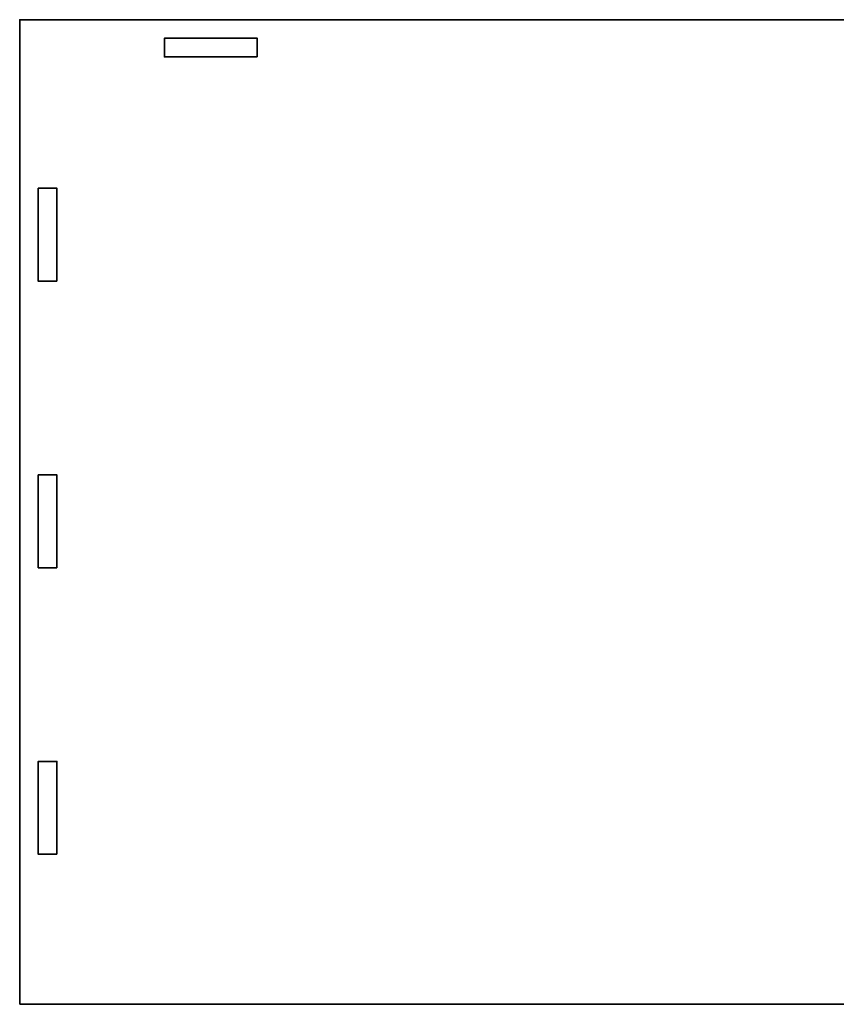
# Model space of a CAD drawing. Header units: inches. Extents: x -34.1 to 34.9, y -29.1 to 30.6.
# Tile 21 of 42: x -2.1 to 3.1, y -13.2 to -7. Entities that reach past the tile are written whole.
import ezdxf

# ---------------------------------------------------------------- set-up
doc = ezdxf.new("R2010")
doc.units = ezdxf.units.IN
doc.header["$MEASUREMENT"] = 0
doc.layers.add('Layer 1', color=7, linetype='Continuous')

msp = doc.modelspace()

# ---------------------------------------------------------------- linework, layer by layer
at = {"layer": 'Layer 1', "color": 242, "lineweight": 35}
for points in [[(-2.1122, -13.2365), (-2.1122, -13.2365), (10.7618, -13.2365), (10.7618, -13.2365), (10.7618, -13.2365), (10.7618, -6.9767), (10.7618, -6.9767), (10.7618, -6.9767), (-2.1122, -6.9767), (-2.1122, -6.9767), (-2.1122, -6.9767), (-2.1122, -13.2365), (-2.1122, -13.2365)], [(-0.6023, -7.2129), (-0.6023, -7.2129), (-1.1929, -7.2129), (-1.1929, -7.2129), (-1.1929, -7.2129), (-1.1929, -7.0948), (-1.1929, -7.0948), (-1.1929, -7.0948), (-0.6023, -7.0948), (-0.6023, -7.0948), (-0.6023, -7.0948), (-0.6023, -7.2129), (-0.6023, -7.2129)], [(-1.876, -8.6394), (-1.876, -8.6394), (-1.9941, -8.6394), (-1.9941, -8.6394), (-1.9941, -8.6394), (-1.9941, -8.0488), (-1.9941, -8.0488), (-1.9941, -8.0488), (-1.876, -8.0488), (-1.876, -8.0488), (-1.876, -8.0488), (-1.876, -8.6394), (-1.876, -8.6394)], [(-1.876, -10.4609), (-1.876, -10.4609), (-1.9941, -10.4609), (-1.9941, -10.4609), (-1.9941, -10.4609), (-1.9941, -9.8703), (-1.9941, -9.8703), (-1.9941, -9.8703), (-1.876, -9.8703), (-1.876, -9.8703), (-1.876, -9.8703), (-1.876, -10.4609), (-1.876, -10.4609)], [(-1.876, -12.2825), (-1.876, -12.2825), (-1.9941, -12.2825), (-1.9941, -12.2825), (-1.9941, -12.2825), (-1.9941, -11.6919), (-1.9941, -11.6919), (-1.9941, -11.6919), (-1.876, -11.6919), (-1.876, -11.6919), (-1.876, -11.6919), (-1.876, -12.2825), (-1.876, -12.2825)]]:
    msp.add_open_spline(points, degree=3, knots=[0, 0, 0, 0, 0.25, 0.25, 0.25, 0.5, 0.5, 0.5, 0.75, 0.75, 0.75, 1, 1, 1, 1], dxfattribs=at)

doc.saveas('drawing.dxf')
